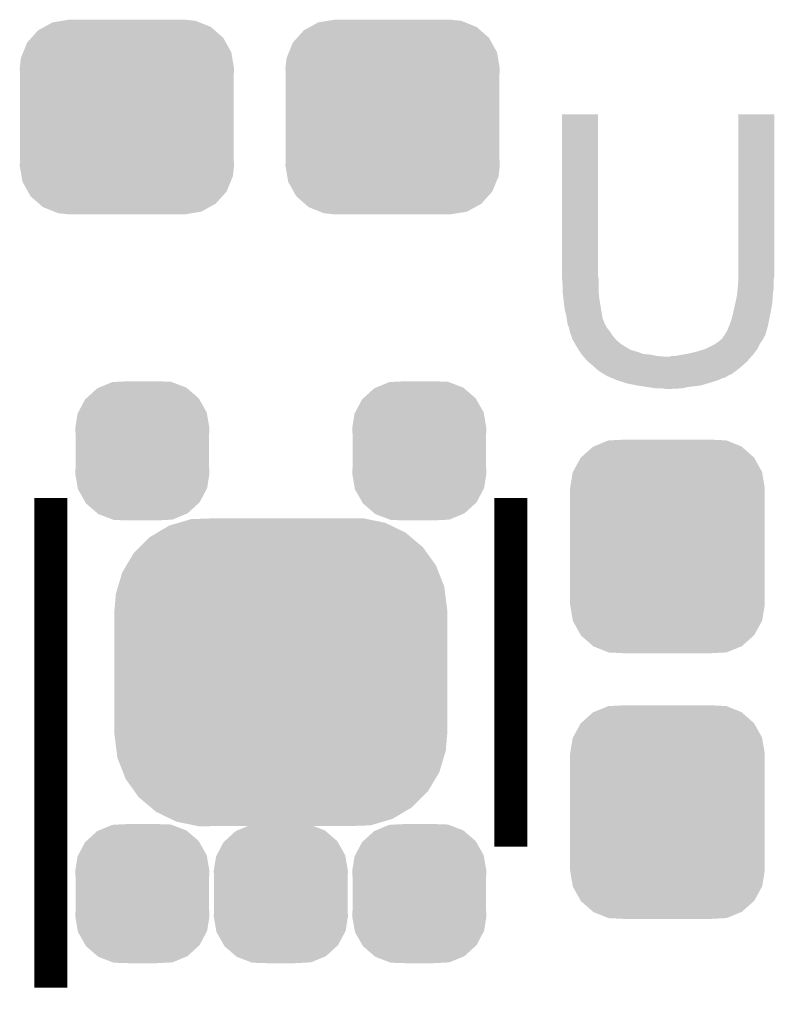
# Model space of a CAD drawing. Extents: x -0.05 to 0.95, y -0.15 to 1.54.
# Tile 30 of 32: x 0.58 to 0.69, y 1.28 to 1.42. Entities that reach past the tile are written whole.
import ezdxf

# ---------------------------------------------------------------- set-up
doc = ezdxf.new("R2010")
doc.units = 0
doc.layers.get('0').update_dxf_attribs({"linetype": 'CONTINUOUS'})
doc.layers.add('GEOMAGNETIC_2_CLICK_V101_GTO', color=14, linetype='CONTINUOUS')
doc.layers.add('GEOMAGNETIC_2_CLICK_V101_GTS', color=12, linetype='CONTINUOUS')

# ---------------------------------------------------------------- blocks, each defined once
blk = doc.blocks.new('CUSTOM_74')
for points in [[(-0.01263, 0.01234), (-0.01175, 0.01282), (0.01249, 0.01234), (0.01194, 0.01282)], [(-0.01175, 0.01282), (-0.01057, 0.01347), (0.01194, 0.01282), (0.01032, 0.01347)], [(-0.01057, 0.01347), (-0.0092, 0.01369), (0.01032, 0.01347), (0.00976, 0.01369)], [(-0.0092, 0.01369), (-0.00825, 0.01385), (0.00976, 0.01369), (0.00825, 0.01385)], [(-0.01419, 0.01059), (-0.01358, 0.01127), (0.01409, 0.01059), (0.01371, 0.01127)], [(-0.01358, 0.01127), (-0.01263, 0.01234), (0.01371, 0.01127), (0.01249, 0.01234)], [(-0.01475, 0.00922), (-0.01419, 0.01059), (0.01485, 0.00922), (0.01409, 0.01059)], [(-0.01525, 0.0069), (-0.01508, 0.00841), (0.01525, 0.0069), (0.01499, 0.00841)], [(-0.01508, 0.00841), (-0.01475, 0.00922), (0.01499, 0.00841), (0.01485, 0.00922)], [(-0.0152, 0.00607), (-0.01525, 0.0069), (0.0152, 0.00607), (0.01525, 0.0069)], [(-0.0152, -0.00607), (-0.0152, 0.00607), (0.0152, -0.00607), (0.0152, 0.00607)], [(-0.01525, -0.0069), (-0.0152, -0.00607), (0.01525, -0.0069), (0.0152, -0.00607)], [(-0.01499, -0.00841), (-0.01525, -0.0069), (0.01508, -0.00841), (0.01525, -0.0069)], [(-0.01485, -0.00922), (-0.01499, -0.00841), (0.01475, -0.00922), (0.01508, -0.00841)], [(-0.01409, -0.01059), (-0.01485, -0.00922), (0.01419, -0.01059), (0.01475, -0.00922)], [(-0.01371, -0.01127), (-0.01409, -0.01059), (0.01358, -0.01127), (0.01419, -0.01059)], [(-0.01249, -0.01234), (-0.01371, -0.01127), (0.01263, -0.01234), (0.01358, -0.01127)], [(-0.01194, -0.01282), (-0.01249, -0.01234), (0.01175, -0.01282), (0.01263, -0.01234)], [(-0.01032, -0.01347), (-0.01194, -0.01282), (0.01057, -0.01347), (0.01175, -0.01282)], [(-0.00976, -0.01369), (-0.01032, -0.01347), (0.0092, -0.01369), (0.01057, -0.01347)], [(-0.00825, -0.01385), (-0.00976, -0.01369), (0.00825, -0.01385), (0.0092, -0.01369)]]:
    blk.add_solid(points)
blk = doc.blocks.new('CUSTOM_78')
for points in [[(-0.00429, 0.00978), (-0.00345, 0.00983), (0.0042, 0.00978), (0.00409, 0.00983)], [(-0.00345, 0.00983), (-0.00198, 0.0099), (0.00409, 0.00983), (0.00198, 0.0099)], [(-0.00796, 0.00749), (-0.00643, 0.00889), (0.00801, 0.00749), (0.00638, 0.00889)], [(-0.00643, 0.00889), (-0.00617, 0.009), (0.00638, 0.00889), (0.00625, 0.009)], [(-0.00617, 0.009), (-0.00429, 0.00978), (0.00625, 0.009), (0.0042, 0.00978)], [(-0.00912, 0.00548), (-0.00814, 0.00733), (0.00915, 0.00548), (0.0081, 0.00733)], [(-0.00814, 0.00733), (-0.00796, 0.00749), (0.0081, 0.00733), (0.00801, 0.00749)], [(-0.00955, 0.0032), (-0.00922, 0.00528), (0.00955, 0.0032), (0.00919, 0.00528)], [(-0.00922, 0.00528), (-0.00912, 0.00548), (0.00919, 0.00528), (0.00915, 0.00548)], [(-0.0095, 0.00239), (-0.00955, 0.0032), (0.0095, 0.00239), (0.00955, 0.0032)], [(-0.0095, 0.00238), (-0.0095, 0.00239), (0.0095, 0.00238), (0.0095, 0.00239)], [(-0.0095, -0.00238), (-0.0095, 0.00238), (0.0095, -0.00238), (0.0095, 0.00238)], [(-0.00955, -0.0032), (-0.0095, -0.00238), (0.00955, -0.0032), (0.0095, -0.00238)], [(-0.00919, -0.00528), (-0.00955, -0.0032), (0.00922, -0.00528), (0.00955, -0.0032)], [(-0.00915, -0.00548), (-0.00919, -0.00528), (0.00912, -0.00548), (0.00922, -0.00528)], [(-0.0081, -0.00733), (-0.00915, -0.00548), (0.00814, -0.00733), (0.00912, -0.00548)], [(-0.00801, -0.00749), (-0.0081, -0.00733), (0.00796, -0.00749), (0.00814, -0.00733)], [(-0.00638, -0.00889), (-0.00801, -0.00749), (0.00643, -0.00889), (0.00796, -0.00749)], [(-0.00625, -0.009), (-0.00638, -0.00889), (0.00617, -0.009), (0.00643, -0.00889)], [(-0.0042, -0.00978), (-0.00625, -0.009), (0.00429, -0.00978), (0.00617, -0.009)], [(-0.00409, -0.00983), (-0.0042, -0.00978), (0.00344, -0.00983), (0.00429, -0.00978)], [(-0.00198, -0.0099), (-0.00409, -0.00983), (0.00198, -0.0099), (0.00344, -0.00983)]]:
    blk.add_solid(points)
blk = doc.blocks.new('CUSTOM_79')
for points in [[(-0.01586, 0.02088), (-0.01455, 0.02126), (0.01565, 0.02088), (0.01486, 0.02126)], [(-0.01455, 0.02126), (-0.01277, 0.02178), (0.01486, 0.02126), (0.01233, 0.02178)], [(-0.01277, 0.02178), (-0.00956, 0.0219), (0.01233, 0.02178), (0.01176, 0.0219)], [(0.00956, 0.0219), (0.01172, 0.02191), (0.01176, 0.0219), (0.01172, 0.02191)], [(-0.01862, 0.01924), (-0.01758, 0.01986), (0.01848, 0.01924), (0.01775, 0.01986)], [(-0.01758, 0.01986), (-0.01586, 0.02088), (0.01775, 0.01986), (0.01565, 0.02088)], [(-0.02008, 0.01779), (-0.01862, 0.01924), (0.02021, 0.01779), (0.01848, 0.01924)], [(-0.02198, 0.01518), (-0.0209, 0.01698), (0.02208, 0.01518), (0.02079, 0.01698)], [(-0.0209, 0.01698), (-0.02008, 0.01779), (0.02079, 0.01698), (0.02021, 0.01779)], [(-0.02316, 0.01219), (-0.02255, 0.01422), (0.02325, 0.01219), (0.02245, 0.01422)], [(-0.02255, 0.01422), (-0.02198, 0.01518), (0.02245, 0.01422), (0.02208, 0.01518)], [(-0.02347, 0.01115), (-0.02316, 0.01219), (0.02338, 0.01115), (0.02325, 0.01219)], [(-0.02365, 0.009), (-0.02347, 0.01115), (0.02365, 0.009), (0.02338, 0.01115)], [(-0.0237, -0.00895), (-0.0237, 0.00895), (0.0237, -0.00895), (0.0237, 0.00895)], [(-0.02365, 0.00895), (-0.02365, 0.009), (0.02365, 0.00895), (0.02365, 0.009)], [(-0.02365, -0.009), (-0.02365, -0.00895), (0.02365, -0.009), (0.02365, -0.00895)], [(-0.02338, -0.01115), (-0.02365, -0.009), (0.02347, -0.01115), (0.02365, -0.009)], [(-0.02325, -0.01219), (-0.02338, -0.01115), (0.02316, -0.01219), (0.02347, -0.01115)], [(-0.02245, -0.01422), (-0.02325, -0.01219), (0.02255, -0.01422), (0.02316, -0.01219)], [(-0.02208, -0.01518), (-0.02245, -0.01422), (0.02198, -0.01518), (0.02255, -0.01422)], [(-0.02079, -0.01698), (-0.02208, -0.01518), (0.0209, -0.01698), (0.02198, -0.01518)], [(-0.02021, -0.01779), (-0.02079, -0.01698), (0.02008, -0.01779), (0.0209, -0.01698)], [(-0.01848, -0.01924), (-0.02021, -0.01779), (0.01862, -0.01924), (0.02008, -0.01779)], [(-0.01775, -0.01986), (-0.01848, -0.01924), (0.01758, -0.01986), (0.01862, -0.01924)], [(-0.01565, -0.02088), (-0.01775, -0.01986), (0.01586, -0.02088), (0.01758, -0.01986)], [(-0.01486, -0.02126), (-0.01565, -0.02088), (0.01455, -0.02126), (0.01586, -0.02088)], [(-0.01233, -0.02178), (-0.01486, -0.02126), (0.01277, -0.02178), (0.01455, -0.02126)], [(-0.01176, -0.0219), (-0.01233, -0.02178), (0.00956, -0.0219), (0.01277, -0.02178)], [(-0.01172, -0.02191), (-0.01176, -0.0219), (-0.01172, -0.02191), (-0.00956, -0.0219)]]:
    blk.add_solid(points)
blk = doc.blocks.new('CUSTOM_80')
for points in [[(-0.01229, 0.01267), (-0.01059, 0.01419), (0.01231, 0.01267), (0.01057, 0.01419)], [(-0.01059, 0.01419), (-0.01052, 0.01422), (0.01057, 0.01419), (0.01054, 0.01422)], [(-0.01052, 0.01422), (-0.00841, 0.01508), (0.01054, 0.01422), (0.00839, 0.01508)], [(-0.00841, 0.01508), (-0.00819, 0.01509), (0.00839, 0.01508), (0.00836, 0.01509)], [(-0.00819, 0.01509), (-0.00607, 0.0152), (0.00836, 0.01509), (0.00607, 0.0152)], [(-0.01344, 0.01062), (-0.01234, 0.01263), (0.01345, 0.01062), (0.01233, 0.01263)], [(-0.01234, 0.01263), (-0.01229, 0.01267), (0.01233, 0.01263), (0.01231, 0.01267)], [(-0.01385, 0.0083), (-0.01347, 0.01057), (0.01385, 0.0083), (0.01346, 0.01057)], [(-0.01347, 0.01057), (-0.01344, 0.01062), (0.01346, 0.01057), (0.01345, 0.01062)], [(-0.01385, 0.00825), (-0.01385, 0.0083), (0.01385, 0.00825), (0.01385, 0.0083)], [(-0.01385, -0.00825), (-0.01385, 0.00825), (0.01385, -0.00825), (0.01385, 0.00825)], [(-0.01385, -0.0083), (-0.01385, -0.00825), (0.01385, -0.0083), (0.01385, -0.00825)], [(-0.01346, -0.01057), (-0.01385, -0.0083), (0.01347, -0.01057), (0.01385, -0.0083)], [(-0.01345, -0.01062), (-0.01346, -0.01057), (0.01344, -0.01062), (0.01347, -0.01057)], [(-0.01233, -0.01263), (-0.01345, -0.01062), (0.01234, -0.01263), (0.01344, -0.01062)], [(-0.01231, -0.01267), (-0.01233, -0.01263), (0.01229, -0.01267), (0.01234, -0.01263)], [(-0.01057, -0.01419), (-0.01231, -0.01267), (0.01059, -0.01419), (0.01229, -0.01267)], [(-0.01054, -0.01422), (-0.01057, -0.01419), (0.01052, -0.01422), (0.01059, -0.01419)], [(-0.00839, -0.01508), (-0.01054, -0.01422), (0.00841, -0.01508), (0.01052, -0.01422)], [(-0.00836, -0.01509), (-0.00839, -0.01508), (0.00819, -0.01509), (0.00841, -0.01508)], [(-0.00607, -0.0152), (-0.00836, -0.01509), (0.00607, -0.0152), (0.00819, -0.01509)]]:
    blk.add_solid(points)

msp = doc.modelspace()

# ---------------------------------------------------------------- linework, layer by layer
at = {"layer": 'GEOMAGNETIC_2_CLICK_V101_GTO', "const_width": 0.0047}
for points in [[(0.5893, 1.2781), (0.5893, 1.3478)], [(0.6547, 1.2982), (0.6547, 1.3478)]]:
    msp.add_lwpolyline(points, dxfattribs=at)
at = {"layer": 'GEOMAGNETIC_2_CLICK_V101_GTO'}
for points in [[(0.662, 1.3794), (0.662, 1.4024), (0.6671, 1.3794), (0.6671, 1.4024)], [(0.662, 1.4024), (0.662, 1.4024), (0.6671, 1.4024), (0.662, 1.4024)], [(0.6871, 1.3802), (0.6871, 1.4024), (0.6922, 1.3802), (0.6922, 1.4024)], [(0.6871, 1.4024), (0.6871, 1.4024), (0.6922, 1.4024), (0.6871, 1.4024)], [(0.6871, 1.3793), (0.6871, 1.3802), (0.6922, 1.3793), (0.6922, 1.3802)], [(0.662, 1.3791), (0.662, 1.3794), (0.66717, 1.3791), (0.6671, 1.3794)], [(0.66201, 1.379), (0.662, 1.3791), (0.6672, 1.379), (0.66717, 1.3791)], [(0.6621, 1.378), (0.66201, 1.379), (0.6672, 1.378), (0.6672, 1.379)], [(0.687, 1.3777), (0.68709, 1.3788), (0.6921, 1.3777), (0.6921, 1.3788)], [(0.68709, 1.3788), (0.6871, 1.3789), (0.6921, 1.3788), (0.69212, 1.3789)], [(0.6871, 1.3789), (0.6871, 1.3793), (0.69212, 1.3789), (0.6922, 1.3793)], [(0.6621, 1.3774), (0.6621, 1.378), (0.6672, 1.3774), (0.6672, 1.378)], [(0.6621, 1.377), (0.6621, 1.3774), (0.66723, 1.377), (0.6672, 1.3774)], [(0.68692, 1.3769), (0.68698, 1.3775), (0.692, 1.3769), (0.6921, 1.3775)], [(0.68698, 1.3775), (0.687, 1.3777), (0.6921, 1.3775), (0.6921, 1.3777)], [(0.66219, 1.3762), (0.6621, 1.377), (0.6673, 1.3762), (0.66723, 1.377)], [(0.6622, 1.3761), (0.66219, 1.3762), (0.66732, 1.3761), (0.6673, 1.3762)], [(0.6624, 1.3745), (0.6622, 1.3761), (0.66758, 1.3745), (0.66732, 1.3761)], [(0.6867, 1.3757), (0.6869, 1.3767), (0.69192, 1.3757), (0.69199, 1.3767)], [(0.6869, 1.3767), (0.68692, 1.3769), (0.69199, 1.3767), (0.692, 1.3769)], [(0.6626, 1.3738), (0.6624, 1.3745), (0.6677, 1.3738), (0.66758, 1.3745)], [(0.6863, 1.3739), (0.68663, 1.3754), (0.69162, 1.3739), (0.6919, 1.3754)], [(0.68663, 1.3754), (0.6867, 1.3757), (0.6919, 1.3754), (0.69192, 1.3757)], [(0.66267, 1.3733), (0.6626, 1.3738), (0.6678, 1.3733), (0.6677, 1.3738)], [(0.6627, 1.3731), (0.66267, 1.3733), (0.66788, 1.3731), (0.6678, 1.3733)], [(0.66275, 1.3728), (0.6627, 1.3731), (0.668, 1.3728), (0.66788, 1.3731)], [(0.6859, 1.3726), (0.6861, 1.3732), (0.69136, 1.3726), (0.69148, 1.3732)], [(0.6861, 1.3732), (0.68627, 1.3738), (0.69148, 1.3732), (0.6916, 1.3738)], [(0.68627, 1.3738), (0.6863, 1.3739), (0.6916, 1.3738), (0.69162, 1.3739)], [(0.66277, 1.3727), (0.66275, 1.3728), (0.668, 1.3727), (0.668, 1.3728)], [(0.6628, 1.3725), (0.66277, 1.3727), (0.66813, 1.3725), (0.668, 1.3727)], [(0.66284, 1.3724), (0.6628, 1.3725), (0.6682, 1.3724), (0.66813, 1.3725)], [(0.663, 1.372), (0.66284, 1.3724), (0.6684, 1.372), (0.6682, 1.3724)], [(0.6631, 1.3715), (0.663, 1.372), (0.6688, 1.3715), (0.6684, 1.372)], [(0.6853, 1.3713), (0.6855, 1.3716), (0.69101, 1.3713), (0.6911, 1.3716)], [(0.6855, 1.3716), (0.68578, 1.3723), (0.6911, 1.3716), (0.6913, 1.3723)], [(0.68578, 1.3723), (0.6859, 1.3726), (0.6913, 1.3723), (0.69136, 1.3726)], [(0.6633, 1.3709), (0.6631, 1.3715), (0.6692, 1.3709), (0.6688, 1.3715)], [(0.6634, 1.3707), (0.6633, 1.3709), (0.66937, 1.3707), (0.6692, 1.3709)], [(0.6634, 1.3705), (0.6634, 1.3707), (0.66953, 1.3705), (0.66937, 1.3707)], [(0.66352, 1.3703), (0.6634, 1.3705), (0.6697, 1.3703), (0.66953, 1.3705)], [(0.66387, 1.3697), (0.66352, 1.3703), (0.6704, 1.3697), (0.6697, 1.3703)], [(0.6842, 1.37), (0.6847, 1.3704), (0.69033, 1.37), (0.6906, 1.3704)], [(0.6847, 1.3704), (0.6848, 1.3705), (0.6906, 1.3704), (0.69065, 1.3705)], [(0.6848, 1.3705), (0.6849, 1.3707), (0.69065, 1.3705), (0.69075, 1.3707)], [(0.6849, 1.3707), (0.685, 1.3708), (0.69075, 1.3707), (0.6908, 1.3708)], [(0.685, 1.3708), (0.6851, 1.3709), (0.6908, 1.3708), (0.6909, 1.3709)], [(0.6851, 1.3709), (0.6853, 1.3713), (0.6909, 1.3709), (0.69101, 1.3713)], [(0.6641, 1.3693), (0.66387, 1.3697), (0.67104, 1.3693), (0.6704, 1.3697)], [(0.66416, 1.3692), (0.6641, 1.3693), (0.6712, 1.3692), (0.67104, 1.3693)], [(0.66429, 1.369), (0.66416, 1.3692), (0.6715, 1.369), (0.6713, 1.3692)], [(0.66416, 1.3692), (0.66416, 1.3692), (0.6713, 1.3692), (0.6712, 1.3692)], [(0.66442, 1.3688), (0.66429, 1.369), (0.672, 1.3688), (0.6715, 1.369)], [(0.66455, 1.3686), (0.66442, 1.3688), (0.6727, 1.3686), (0.672, 1.3688)], [(0.6811, 1.3686), (0.6824, 1.369), (0.68949, 1.3686), (0.6898, 1.369)], [(0.6824, 1.369), (0.6836, 1.3696), (0.6898, 1.369), (0.6901, 1.3696)], [(0.6836, 1.3696), (0.6839, 1.3698), (0.6901, 1.3696), (0.6902, 1.3698)], [(0.6839, 1.3698), (0.6842, 1.37), (0.6902, 1.3698), (0.69033, 1.37)], [(0.66474, 1.3683), (0.66455, 1.3686), (0.6735, 1.3683), (0.6727, 1.3686)], [(0.6648, 1.3682), (0.66474, 1.3683), (0.6745, 1.3682), (0.6735, 1.3683)], [(0.66498, 1.368), (0.6648, 1.3682), (0.6755, 1.368), (0.6745, 1.3682)], [(0.66507, 1.3679), (0.66498, 1.368), (0.6767, 1.3679), (0.6755, 1.368)], [(0.6656, 1.3673), (0.66507, 1.3679), (0.68839, 1.3673), (0.68892, 1.3679)], [(0.6773, 1.3679), (0.6776, 1.368), (0.68892, 1.3679), (0.68901, 1.368)], [(0.6781, 1.368), (0.6786, 1.3681), (0.68901, 1.368), (0.6891, 1.3681)], [(0.6786, 1.3681), (0.6798, 1.3683), (0.6891, 1.3681), (0.68926, 1.3683)], [(0.6798, 1.3683), (0.6811, 1.3686), (0.68926, 1.3683), (0.68949, 1.3686)], [(0.66571, 1.3672), (0.6656, 1.3673), (0.6883, 1.3672), (0.68839, 1.3673)], [(0.66674, 1.3663), (0.66571, 1.3672), (0.6873, 1.3663), (0.6883, 1.3672)], [(0.6672, 1.3659), (0.66674, 1.3663), (0.68677, 1.3659), (0.6873, 1.3663)], [(0.6678, 1.3655), (0.6672, 1.3659), (0.68623, 1.3655), (0.68677, 1.3659)], [(0.668, 1.3654), (0.6678, 1.3655), (0.6861, 1.3654), (0.68623, 1.3655)], [(0.6682, 1.3653), (0.668, 1.3654), (0.6859, 1.3653), (0.686, 1.3654)], [(0.668, 1.3654), (0.668, 1.3654), (0.686, 1.3654), (0.6861, 1.3654)], [(0.6683, 1.3652), (0.6682, 1.3653), (0.68565, 1.3652), (0.6858, 1.3653)], [(0.6682, 1.3653), (0.6682, 1.3653), (0.6858, 1.3653), (0.6859, 1.3653)], [(0.66853, 1.3651), (0.6683, 1.3652), (0.6855, 1.3651), (0.68565, 1.3652)], [(0.669, 1.3649), (0.66853, 1.3651), (0.6851, 1.3649), (0.6855, 1.3651)], [(0.66923, 1.3648), (0.669, 1.3649), (0.6847, 1.3648), (0.6851, 1.3649)], [(0.6697, 1.3646), (0.66923, 1.3648), (0.6843, 1.3646), (0.6847, 1.3648)], [(0.6709, 1.3642), (0.6697, 1.3646), (0.6831, 1.3642), (0.6843, 1.3646)], [(0.6712, 1.3641), (0.6709, 1.3642), (0.68275, 1.3641), (0.6831, 1.3642)], [(0.6727, 1.3638), (0.6712, 1.3641), (0.6817, 1.3638), (0.68275, 1.3641)], [(0.67335, 1.3637), (0.6727, 1.3638), (0.6809, 1.3637), (0.6817, 1.3638)], [(0.674, 1.3636), (0.67335, 1.3637), (0.68, 1.3636), (0.6809, 1.3637)], [(0.6747, 1.3635), (0.674, 1.3636), (0.67955, 1.3635), (0.68, 1.3636)], [(0.6753, 1.3634), (0.6747, 1.3635), (0.6791, 1.3634), (0.67955, 1.3635)], [(0.6767, 1.3633), (0.6763, 1.3634), (0.6772, 1.3633), (0.6791, 1.3634)]]:
    msp.add_solid(points, dxfattribs=at)

# ---------------------------------------------------------------- block references
at = {"layer": 'GEOMAGNETIC_2_CLICK_V101_GTS'}
for name, p in [('CUSTOM_74', (0.6001, 1.402)), ('CUSTOM_74', (0.6379, 1.402)), ('CUSTOM_78', (0.6023, 1.3545)), ('CUSTOM_78', (0.6417, 1.3545)), ('CUSTOM_80', (0.677, 1.3409)), ('CUSTOM_79', (0.622, 1.323)), ('CUSTOM_80', (0.677, 1.3031)), ('CUSTOM_78', (0.6023, 1.2915)), ('CUSTOM_78', (0.622, 1.2915)), ('CUSTOM_78', (0.6417, 1.2915))]:
    msp.add_blockref(name, p, dxfattribs=at)

doc.saveas('drawing.dxf')
